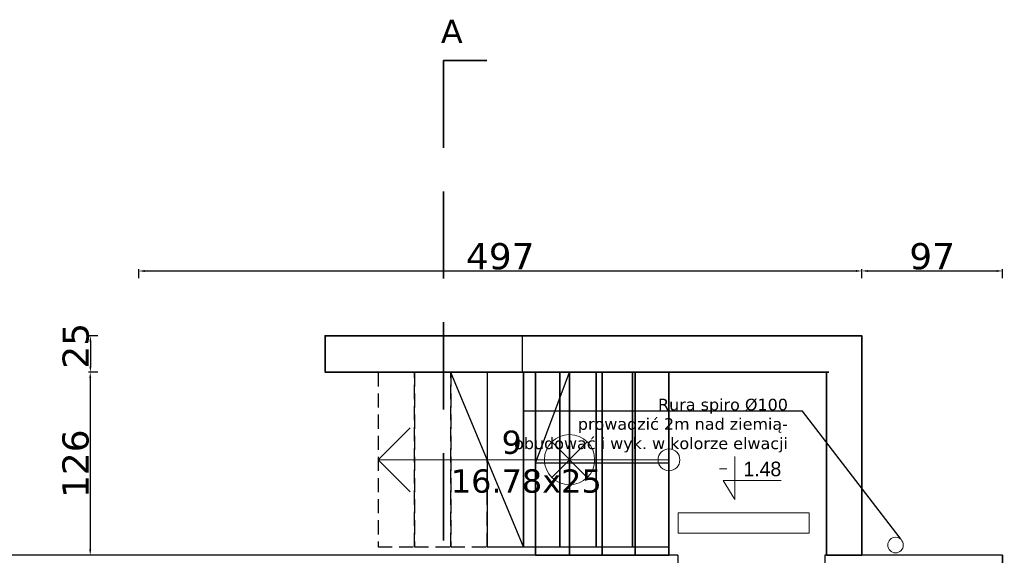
# Model space of a CAD drawing. Header units: centimetres. Extents: x -8592 to 21948, y -2033 to 10821.
# Tile 141 of 147: x 14638 to 15315, y -473 to -104. Entities that reach past the tile are written whole.
import ezdxf
from ezdxf import colors
from ezdxf.entities.mleader import LeaderData, LeaderLine
from ezdxf.enums import TextEntityAlignment as Align
from ezdxf.math import Vec2, Vec3

# ---------------------------------------------------------------- set-up
doc = ezdxf.new("R2010")
doc.units = ezdxf.units.CM
doc.header["$LTSCALE"] = 10
doc.linetypes.add('DASHED', pattern=[0.75, 0.5, -0.25])
doc.linetypes.add('HIDDEN', pattern=[0.375, 0.25, -0.125])
doc.layers.get('0').update_dxf_attribs({"color": 254})
for name, color, linetype in [('2', 7, 'Continuous'), ('2DA_HIDDE', 253, 'HIDDEN'), ('CP_WIPEOUT', 254, 'Continuous')]:
    doc.layers.add(name, color=color, linetype=linetype)
for name, color, linetype, lineweight in [('2DA_ALW', 116, 'Continuous', 15), ('2DA_DETAL', 253, 'Continuous', 15), ('2DE_OBL_L+', 91, 'Continuous', 20), ('2DL_PRO_n', 90, 'Continuous', 15), ('nowe projktowane okna i drzwi', 161, 'Continuous', 25), ('obrys', 5, 'Continuous', 35), ('opis', 7, 'Continuous', 20)]:
    doc.layers.add(name, color=color, linetype=linetype, lineweight=lineweight)
doc.styles.add('CP_ATTR', font='ARIAL.TTF')
doc.styles.add('CP_ISOTXT', font='cp_isocp.shx')
doc.styles.get("Standard").update_dxf_attribs({"font": 'verdana.ttf'})
doc.dimstyles.new('ISO-25', dxfattribs={"dimtxt": 12, "dimasz": 4, "dimexe": 1.25, "dimexo": 0.625, "dimtad": 1, "dimdec": 0, "dimtxsty": 'Standard', "dimcen": 5, "dimadec": 0, "dimazin": 0, "dimtfac": 1, "dimtdec": 0, "dimtmove": 0, "dimatfit": 3, "dimfxl": 5, "dimfxlon": 1, "dimarcsym": 0})

# ---------------------------------------------------------------- blocks, each defined once
blk = doc.blocks.new('Parch_d1010_213n_z6dmd92')
blk.add_line((-49.76, -93.6), (-46.8, -93.6))
blk.add_wipeout([(-50.5, 44.03), (50.5, 44.03), (50.5, -4), (-50.5, -4)]).dxf.layer = 'CP_WIPEOUT'
for p, q in [((-50.5, 40.03), (-50.5, 0)), ((50.5, 40.03), (50.5, 0)), ((-50.5, 8), (-46.8, 8)), ((-50.5, 8), (-50.5, 0)), ((-46.8, 8), (-46.8, 0)), ((46.8, 8), (50.5, 8)), ((46.8, 8), (46.8, 0)), ((50.5, 8), (50.5, 0)), ((-50.5, 0), (-46.8, 0)), ((-50.5, 0), (-50.5, 0)), ((-49.76, 0), (-49.76, -93.6)), ((-46.8, 0), (-46.8, -93.6)), ((46.8, 0), (50.5, 0)), ((50.5, 0), (50.5, 0))]:
    blk.add_line(p, q)
blk.add_arc((-46.8, 0), 93.6, 270, 0)
at = {"linetype": 'ByBlock', "style": 'CP_ATTR', "flags": 9}
for tag in ['OTHER', 'PRICE', 'WEIGHT', 'CHARACTER', 'ORDER-NO', 'PRODUCT-TYPE', 'ARTICLE', 'PRODUCER', 'NUMBER', 'GROUP', 'NAME']:
    blk.add_attdef(tag, text='', height=0.00005, dxfattribs=at).set_placement((-0.2, -0.02), align=Align.MIDDLE_LEFT)
blk = doc.blocks.new('cpsar_sw_x003')
blk.add_line((-0.25, 0), (0.25, 0))
blk = doc.blocks.new('2da_wys01_zrv9hy7')
for p, q in [((0, 0), (0, 2.948)), ((-0.8, 1.3), (0, 0)), ((-0.8, 1.3), (3.2, 1.3))]:
    blk.add_line(p, q)
blk.add_blockref('cpsar_sw_x003', (-0.8, 2.1))
at = {"linetype": 'ByBlock', "style": 'CP_ISOTXT'}
for tag, p in [('VAL', (0.6, 1.6)), ('MARK', (0.6, 0))]:
    blk.add_attdef(tag, p, '', height=1, dxfattribs=at)
blk = doc.blocks.new('*D2173')
at = {"color": 0, "linetype": 'Continuous', "lineweight": -2}
for p, q in [((15355.33, -472.66), (15361.58, -472.66)), ((15360.33, -476.66), (15360.33, -654.1)), ((15355.33, -658.1), (15361.58, -658.1))]:
    blk.add_line(p, q, dxfattribs=at)
at = {"color": 0, "linetype": 'Continuous'}
for points in [[(15361, -476.66), (15359.66, -476.66), (15360.33, -472.66)], [(15359.66, -654.1), (15361, -654.1), (15360.33, -658.1)]]:
    blk.add_solid(points, dxfattribs=at)
at = {"layer": 'Defpoints', "color": 0, "linetype": 'Continuous'}
for p in [(15313.9, -472.66), (15274.71, -658.1), (15360.33, -658.1)]:
    blk.add_point(p, dxfattribs=at)
at = {"color": 0, "linetype": 'Continuous', "insert": (15350.29, -565.38), "char_height": 18, "attachment_point": 5, "rotation": 90}
blk.add_mtext('185', dxfattribs=at)
blk = doc.blocks.new('*D2180')
at = {"color": 0, "linetype": 'Continuous', "lineweight": -2}
for p, q in [((15384.51, -472.66), (15390.76, -472.66)), ((15389.51, -476.66), (15389.51, -1819.64)), ((15384.51, -1823.64), (15390.76, -1823.64))]:
    blk.add_line(p, q, dxfattribs=at)
at = {"color": 0, "linetype": 'Continuous'}
for points in [[(15390.18, -476.66), (15388.84, -476.66), (15389.51, -472.66)], [(15388.84, -1819.64), (15390.18, -1819.64), (15389.51, -1823.64)]]:
    blk.add_solid(points, dxfattribs=at)
at = {"layer": 'Defpoints', "color": 0, "linetype": 'Continuous'}
for p in [(15313.9, -472.66), (15313.9, -1823.64), (15389.51, -1823.64)]:
    blk.add_point(p, dxfattribs=at)
at = {"color": 0, "linetype": 'Continuous', "insert": (15379.51, -1148.15), "char_height": 18, "attachment_point": 5, "rotation": 90}
blk.add_mtext('1351', dxfattribs=at)
blk = doc.blocks.new('*D2182')
at = {"color": 0, "linetype": 'Continuous', "lineweight": -2}
for p, q in [((14719.95, -282.19), (14719.95, -275.94)), ((14723.95, -277.19), (15213.16, -277.19)), ((15217.16, -282.19), (15217.16, -275.94))]:
    blk.add_line(p, q, dxfattribs=at)
at = {"color": 0, "linetype": 'Continuous'}
for points in [[(14723.95, -276.52), (14723.95, -277.86), (14719.95, -277.19)], [(15213.16, -277.86), (15213.16, -276.52), (15217.16, -277.19)]]:
    blk.add_solid(points, dxfattribs=at)
at = {"layer": 'Defpoints', "color": 0, "linetype": 'Continuous'}
for p in [(15217.16, -277.19), (14719.95, -321.72), (15217.16, -321.72)]:
    blk.add_point(p, dxfattribs=at)
at = {"color": 0, "linetype": 'Continuous', "insert": (14968.56, -267.21), "char_height": 18, "attachment_point": 5}
blk.add_mtext('497', dxfattribs=at)
blk = doc.blocks.new('*D2183')
at = {"color": 0, "linetype": 'Continuous', "lineweight": -2}
for p, q in [((15217.16, -282.19), (15217.16, -275.94)), ((15221.16, -277.19), (15309.9, -277.19)), ((15313.9, -282.19), (15313.9, -275.94))]:
    blk.add_line(p, q, dxfattribs=at)
at = {"color": 0, "linetype": 'Continuous'}
for points in [[(15221.16, -276.52), (15221.16, -277.86), (15217.16, -277.19)], [(15309.9, -277.86), (15309.9, -276.52), (15313.9, -277.19)]]:
    blk.add_solid(points, dxfattribs=at)
at = {"layer": 'Defpoints', "color": 0, "linetype": 'Continuous'}
for p in [(15313.9, -277.19), (15217.16, -321.72), (15313.9, -472.66)]:
    blk.add_point(p, dxfattribs=at)
at = {"color": 0, "linetype": 'Continuous', "insert": (15265.53, -267.21), "char_height": 18, "attachment_point": 5}
blk.add_mtext('97', dxfattribs=at)
blk = doc.blocks.new('*D2184')
at = {"color": 0, "linetype": 'Continuous', "lineweight": -2}
for p, q in [((14691.73, -321.72), (14685.48, -321.72)), ((14686.73, -325.72), (14686.73, -342.74)), ((14691.73, -346.74), (14685.48, -346.74))]:
    blk.add_line(p, q, dxfattribs=at)
at = {"color": 0, "linetype": 'Continuous'}
for points in [[(14687.4, -325.72), (14686.07, -325.72), (14686.73, -321.72)], [(14686.07, -342.74), (14687.4, -342.74), (14686.73, -346.74)]]:
    blk.add_solid(points, dxfattribs=at)
at = {"layer": 'Defpoints', "color": 0, "linetype": 'Continuous'}
for p in [(14719.95, -321.72), (14686.73, -346.74), (14719.95, -346.74)]:
    blk.add_point(p, dxfattribs=at)
at = {"color": 0, "linetype": 'Continuous', "insert": (14676.73, -328.63), "char_height": 18, "attachment_point": 5, "rotation": 90}
blk.add_mtext('25', dxfattribs=at)
blk = doc.blocks.new('*D2185')
at = {"color": 0, "linetype": 'Continuous', "lineweight": -2}
for p, q in [((14691.6, -346.74), (14685.35, -346.74)), ((14686.6, -350.74), (14686.6, -468.66)), ((14691.6, -472.66), (14685.35, -472.66))]:
    blk.add_line(p, q, dxfattribs=at)
at = {"color": 0, "linetype": 'Continuous'}
for points in [[(14687.27, -350.74), (14685.94, -350.74), (14686.6, -346.74)], [(14685.94, -468.66), (14687.27, -468.66), (14686.6, -472.66)]]:
    blk.add_solid(points, dxfattribs=at)
at = {"layer": 'Defpoints', "color": 0, "linetype": 'Continuous'}
for p in [(14719.95, -346.74), (14686.6, -472.66), (14697.04, -472.66)]:
    blk.add_point(p, dxfattribs=at)
at = {"color": 0, "linetype": 'Continuous', "insert": (14676.6, -409.7), "char_height": 18, "attachment_point": 5, "rotation": 90}
blk.add_mtext('126', dxfattribs=at)
blk = doc.blocks.new('CPEL_3398')
for p, q in [((-0.283, 0.283), (0.283, -0.283)), ((-0.283, -0.283), (0.283, 0.283))]:
    blk.add_line(p, q)
blk.add_circle((0, 0), 0.4)
at = {"linetype": 'ByBlock', "style": 'CP_ATTR', "flags": 9}
for tag, p in [('NAME', (-0.092, -0.018)), ('GROUP', (-0.092, -0.018)), ('NUMBER', (-0.092, -0.018)), ('PRODUCER', (-0.092, -0.018)), ('ARTICLE', (-0.092, -0.018)), ('CHARACTER', (-0.092, -0.018)), ('VOLTAGE', (-0.092, -0.019)), ('WEIGHT', (-0.092, -0.018)), ('OTHER', (-0.092, -0.018)), ('PRODUCT-TYPE', (-0.092, -0.019)), ('ORDER-NO', (-0.092, -0.019)), ('POWER', (-0.092, -0.019))]:
    blk.add_attdef(tag, text='', height=0.00005, dxfattribs=at).set_placement(p, align=Align.MIDDLE_LEFT)
blk = doc.blocks.new('CPAR_STAIRS_22')
blk.add_lwpolyline([(50, -50), (50, 50), (0, 50), (0, -50)], close=True)
blk = doc.blocks.new('CPAR_STAIRS_21')
at = {"ltscale": 5}
blk.add_lwpolyline([(50, -50), (50, 50), (0, 50), (0, -50)], close=True, dxfattribs=at)
blk = doc.blocks.new('CPAR_STAIRS_31')
for p, q in [((0, 50), (0, -50)), ((0, 50), (100, -50)), ((50, -50), (50, 0)), ((0, -50), (100, -50))]:
    blk.add_line(p, q)
at = {"layer": '2DA_HIDDE', "linetype": 'HIDDEN', "ltscale": 5}
for p, q in [((100, 50), (0, 50)), ((50, 50), (50, 0)), ((100, -50), (100, 50))]:
    blk.add_line(p, q, dxfattribs=at)

msp = doc.modelspace()

# ---------------------------------------------------------------- linework, layer by layer
at = {"color": 6, "linetype": 'DASHED', "lineweight": 35, "ltscale": 12}
msp.add_lwpolyline([(14959.42, -132.44), (14929.42, -132.44), (14929.42, -568.44), (14864.52, -568.44), (14864.52, -1927.89), (14894.52, -1927.89)], dxfattribs=at)
at = {"color": 5, "lineweight": 25}
msp.add_lwpolyline([(15217.16, -460.99), (15217.16, -321.72), (14848.14, -321.72), (14848.14, -346.74), (15192.98, -346.74)], dxfattribs=at)
at = {"color": 251, "lineweight": 25}
for points in [[(15217.16, -472.66), (15217.16, -321.72), (14983.66, -321.72), (14983.66, -346.74), (15192.98, -346.74)], [(14992.83, -472.66), (14992.83, -346.74)], [(14992.83, -472.66), (14992.83, -346.74)], [(14992.83, -472.66), (14992.83, -346.74)], [(15083.73, -409.28), (14992.83, -409.28), (15016.18, -346.74)], [(14992.83, -472.66), (14992.83, -346.74)], [(15083.73, -409.28), (14992.83, -409.28), (15016.18, -346.74)], [(15016.18, -411.79), (15016.18, -346.74)], [(15016.18, -411.79), (15016.18, -346.74)], [(15016.18, -411.79), (15016.18, -346.74)], [(15016.18, -411.79), (15016.18, -346.74)], [(15038.7, -411.79), (15038.7, -346.74)], [(15038.7, -411.79), (15038.7, -346.74)], [(15038.7, -411.79), (15038.7, -346.74)], [(15038.7, -411.79), (15038.7, -346.74)], [(15061.22, -411.79), (15061.22, -346.74)], [(15061.22, -411.79), (15061.22, -346.74)], [(15061.22, -411.79), (15061.22, -346.74)], [(15061.22, -411.79), (15061.22, -346.74)], [(15192.98, -472.66), (15192.98, -346.74)], [(15192.98, -472.66), (15192.98, -346.74)]]:
    msp.add_lwpolyline(points, dxfattribs=at)
at = {"lineweight": 25}
msp.add_lwpolyline([(15313.9, -472.66), (15313.9, -571.9)], dxfattribs=at)
at = {"layer": '2', "lineweight": 35}
msp.add_lwpolyline([(15313.9, -472.66), (15313.9, -571.9)], dxfattribs=at)
at = {"layer": '2DA_DETAL'}
for p in [(14906.57, -384.92), (15084.57, -406.92), (14906.57, -428.92)]:
    msp.add_line(p, (14884.57, -406.92), dxfattribs=at)
msp.add_circle((15084.57, -407.06), 7.5, dxfattribs=at)
msp.add_circle((15084.57, -407.06), 7.5, dxfattribs=at)
at = {"layer": '2DA_HIDDE', "ltscale": 5}
for p, q in [((15084.57, -346.92), (15084.57, -346.92)), ((15084.57, -346.92), (15084.57, -346.92)), ((15084.57, -346.92), (15084.57, -346.92)), ((15084.57, -346.92), (15084.57, -346.92)), ((15084.57, -346.92), (15084.57, -346.92)), ((15084.57, -346.92), (15084.57, -346.92)), ((15084.57, -346.92), (15084.57, -346.92)), ((15084.57, -346.92), (15084.57, -346.92)), ((15084.57, -346.92), (15084.57, -346.92)), ((15084.57, -466.92), (15084.57, -466.92)), ((15084.57, -466.92), (15084.57, -466.92))]:
    msp.add_line(p, q, dxfattribs=at)
at = {"layer": '2DL_PRO_n'}
msp.add_circle((15240.36, -465.62), 5.34, dxfattribs=at)
at = {"layer": 'obrys', "color": 5}
msp.add_lwpolyline([(15194.4, -346.74), (14848.14, -346.74), (14848.14, -321.72), (15194.4, -321.72)], dxfattribs=at)
at = {"layer": 'obrys', "color": 251}
msp.add_lwpolyline([(15192.98, -346.74), (15192.98, -472.66), (15217.16, -472.66), (15217.16, -321.72), (15192.98, -321.72)], dxfattribs=at)
for points in [[(14992.83, -346.74), (15016.18, -346.74), (15016.18, -472.66), (14992.83, -472.66)], [(14992.83, -346.74), (15016.18, -346.74), (15016.18, -472.66), (14992.83, -472.66)], [(14992.83, -346.74), (15016.18, -346.74), (15016.18, -472.66), (14992.83, -472.66)], [(15016.18, -346.74), (15038.7, -346.74), (15038.7, -472.66), (15016.18, -472.66)], [(15016.18, -346.74), (15038.7, -346.74), (15038.7, -472.66), (15016.18, -472.66)], [(15016.18, -346.74), (15038.7, -346.74), (15038.7, -472.66), (15016.18, -472.66)], [(15016.18, -346.74), (15038.7, -346.74), (15038.7, -472.66), (15016.18, -472.66)], [(15038.7, -346.74), (15061.22, -346.74), (15061.22, -472.66), (15038.7, -472.66)], [(15038.7, -346.74), (15061.22, -346.74), (15061.22, -472.66), (15038.7, -472.66)], [(15038.7, -346.74), (15061.22, -346.74), (15061.22, -472.66), (15038.7, -472.66)], [(15038.7, -346.74), (15061.22, -346.74), (15061.22, -472.66), (15038.7, -472.66)], [(15061.22, -346.74), (15084.57, -346.74), (15084.57, -472.66), (15061.22, -472.66)], [(15061.22, -346.74), (15084.57, -346.74), (15084.57, -472.66), (15061.22, -472.66)], [(15061.22, -346.74), (15084.57, -346.74), (15084.57, -472.66), (15061.22, -472.66)], [(15061.22, -346.74), (15084.57, -346.74), (15084.57, -472.66), (15061.22, -472.66)]]:
    msp.add_lwpolyline(points, close=True, dxfattribs=at)
at = {"layer": 'obrys', "color": 13, "lineweight": 20}
msp.add_lwpolyline([(15090.84, -443.57), (15181.06, -443.57), (15181.06, -457.39), (15090.84, -457.39)], close=True, dxfattribs=at)
at = {"layer": 'obrys', "color": 0, "lineweight": 30}
msp.add_lwpolyline([(13540.1, -472.66), (13540.1, -1823.64), (15313.9, -1823.64), (15313.9, -472.66), (13540.1, -472.66)], dxfattribs=at)
at = {"layer": 'obrys', "color": 4, "lineweight": 25}
msp.add_lwpolyline([(15181.71, -512.69), (15181.71, -512.69), (15181.71, -472.66), (15090.71, -472.66), (15090.71, -512.69), (15181.71, -512.69)], dxfattribs=at)

# ---------------------------------------------------------------- block references
at = {"xscale": 0.5, "yscale": 1.2, "rotation": 180}
for name, p in [('CPAR_STAIRS_31', (14984.57, -406.92)), ('CPAR_STAIRS_22', (14984.57, -406.92)), ('CPAR_STAIRS_22', (15009.57, -406.92)), ('CPAR_STAIRS_22', (15009.57, -406.92)), ('CPAR_STAIRS_22', (15034.57, -406.92)), ('CPAR_STAIRS_22', (15034.57, -406.92)), ('CPAR_STAIRS_22', (15059.57, -406.92)), ('CPAR_STAIRS_22', (15059.57, -406.92)), ('CPAR_STAIRS_22', (15084.57, -406.92)), ('CPAR_STAIRS_22', (15084.57, -406.92))]:
    msp.add_blockref(name, p, dxfattribs=at)
at = {"layer": '2DA_ALW', "xscale": 10, "yscale": 10, "zscale": 10}
msp.add_blockref('2da_wys01_zrv9hy7', (15129.74, -434.27), dxfattribs=at).add_auto_attribs({'VAL': '1.48'})
at = {"layer": '2DA_HIDDE', "xscale": 0.5, "yscale": 1.2, "rotation": 180}
for p in [(14909.57, -406.92), (14934.57, -406.92)]:
    msp.add_blockref('CPAR_STAIRS_21', p, dxfattribs=at)
at = {"layer": '2DE_OBL_L+', "xscale": 43.2, "yscale": 43.2, "zscale": 43.2}
msp.add_blockref('CPEL_3398', (15016.18, -406.92), dxfattribs=at)

# ---------------------------------------------------------------- texts
at = {"color": 1, "linetype": 'Continuous', "insert": (14927.72, -104.42), "char_height": 16, "width": 34.2754, "attachment_point": 1}
msp.add_mtext('A', dxfattribs=at)
at = {"color": 1, "linetype": 'Continuous', "lineweight": 30, "insert": (14934.57, -386.92), "char_height": 16, "width": 71.8305, "attachment_point": 1}
msp.add_mtext('     9\\P16.78x25\\P  ', dxfattribs=at)

# ---------------------------------------------------------------- dimensions: what is measured, and where the dimension line sits
at = {"color": 130, "linetype": 'Continuous'}
for base, p1, p2, override, picture, middle in [((15217.16, -277.19), (14719.95, -321.72), (15217.16, -321.72), {"dimtxt": 18}, '*D2182', (14968.56, -267.21)), ((15313.9, -277.19), (15217.16, -321.72), (15313.9, -472.66), {"dimtxt": 18, "dimtmove": 1}, '*D2183', (15265.53, -267.21))]:
    dim = msp.add_linear_dim(base=base, p1=p1, p2=p2, dimstyle='ISO-25', override=override, dxfattribs=at)
    dim.commit()
    dim.dimension.update_dxf_attribs({"geometry": picture, "text_midpoint": middle})
dim = msp.add_linear_dim(base=(14686.73, -346.74), p1=(14719.95, -321.72), p2=(14719.95, -346.74), angle=90, dimstyle='ISO-25', override={"dimtxt": 18}, dxfattribs=at)
dim.commit()
dim.dimension.update_dxf_attribs({"geometry": '*D2184', "text_midpoint": (14686.73, -328.63), "dimtype": 160})
for base, p1, p2, override, picture, middle in [((14686.6, -472.66), (14719.95, -346.74), (14697.04, -472.66), {"dimtxt": 18, "dimtmove": 1}, '*D2185', (14676.6, -409.7)), ((15360.33, -658.1), (15313.9, -472.66), (15274.71, -658.1), {"dimtxt": 18}, '*D2173', (15350.29, -565.38)), ((15389.51, -1823.64), (15313.9, -472.66), (15313.9, -1823.64), {"dimtxt": 18}, '*D2180', (15379.51, -1148.15))]:
    dim = msp.add_linear_dim(base=base, p1=p1, p2=p2, angle=90, dimstyle='ISO-25', override=override, dxfattribs=at)
    dim.commit()
    dim.dimension.update_dxf_attribs({"geometry": picture, "text_midpoint": middle})

# ---------------------------------------------------------------- next in the draw order: block references
at = {"layer": 'nowe projktowane okna i drzwi'}
msp.add_blockref('Parch_d1010_213n_z6dmd92', (15141.21, -512.69), dxfattribs=at)

# ---------------------------------------------------------------- next in the draw order: linework, layer by layer
at = {"color": 5, "lineweight": 25}
for points in [[(15217.16, -472.66), (15217.16, -321.72), (14983.66, -321.72), (14983.66, -346.74), (15192.98, -346.74)], [(15217.16, -472.66), (15217.16, -321.72), (14983.66, -321.72), (14983.66, -346.74), (15192.98, -346.74)], [(15192.98, -472.66), (15192.98, -346.74)], [(15192.98, -472.66), (15192.98, -346.74)]]:
    msp.add_lwpolyline(points, dxfattribs=at)
at = {"color": 251, "lineweight": 25}
msp.add_lwpolyline([(15217.16, -472.66), (15217.16, -321.72), (14983.66, -321.72), (14983.66, -346.74), (15192.98, -346.74)], dxfattribs=at)
at = {"layer": 'obrys', "color": 5}
msp.add_lwpolyline([(15192.98, -346.74), (15192.98, -472.66), (15217.16, -472.66), (15217.16, -321.72), (15192.98, -321.72)], dxfattribs=at)

# ---------------------------------------------------------------- next in the draw order: leaders
at = {"layer": 'opis', "linetype": 'Continuous'}
ml = msp.add_multileader_mtext('Standard', dxfattribs=at)
ml.set_content('{\\fVerdana|b0|i0|c238|p34;Rura spiro %%C100\\Pprowadzić 2m nad ziemią-\\Pobudować i wyk. w kolorze elwacji\\P }')
ml.set_leader_properties(linetype='ByLayer')
ml.build(insert=Vec2(0, 0))
ml.multileader.update_dxf_attribs({"text_right_attachment_type": 6})
ctx = ml.context
ctx.base_point, ctx.char_height, ctx.plane_origin = Vec3(14975.46, -369.35), 8, Vec3(15764.32, -568.17)
ctx.right_attachment, ctx.text_align_type = 6, 2
notes = []
notes.append((ctx, [(0, (1, 1, 0), (15176.37, -373.68), (-1, 0), 8, [(0, [(15245.19, -463.18)], 0, [])])]))
ctx.mtext.insert, ctx.mtext.alignment, ctx.mtext.flow_direction = Vec3(15166.37, -365.02), 3, 5
for ctx, leaders in notes:
    for number, flags, end, landing, length, lines in leaders:
        leader = LeaderData()
        leader.index, (leader.has_last_leader_line, leader.has_dogleg_vector, leader.attachment_direction) = number, flags
        leader.last_leader_point, leader.dogleg_vector, leader.dogleg_length = Vec3(end), Vec3(landing), length
        for number, points, colour, breaks in lines:
            line = LeaderLine()
            line.index, line.vertices, line.color, line.breaks = number, Vec3.list(points), colors.encode_raw_color(colour), breaks
            leader.lines.append(line)
        ctx.leaders.append(leader)

doc.saveas('drawing.dxf')
